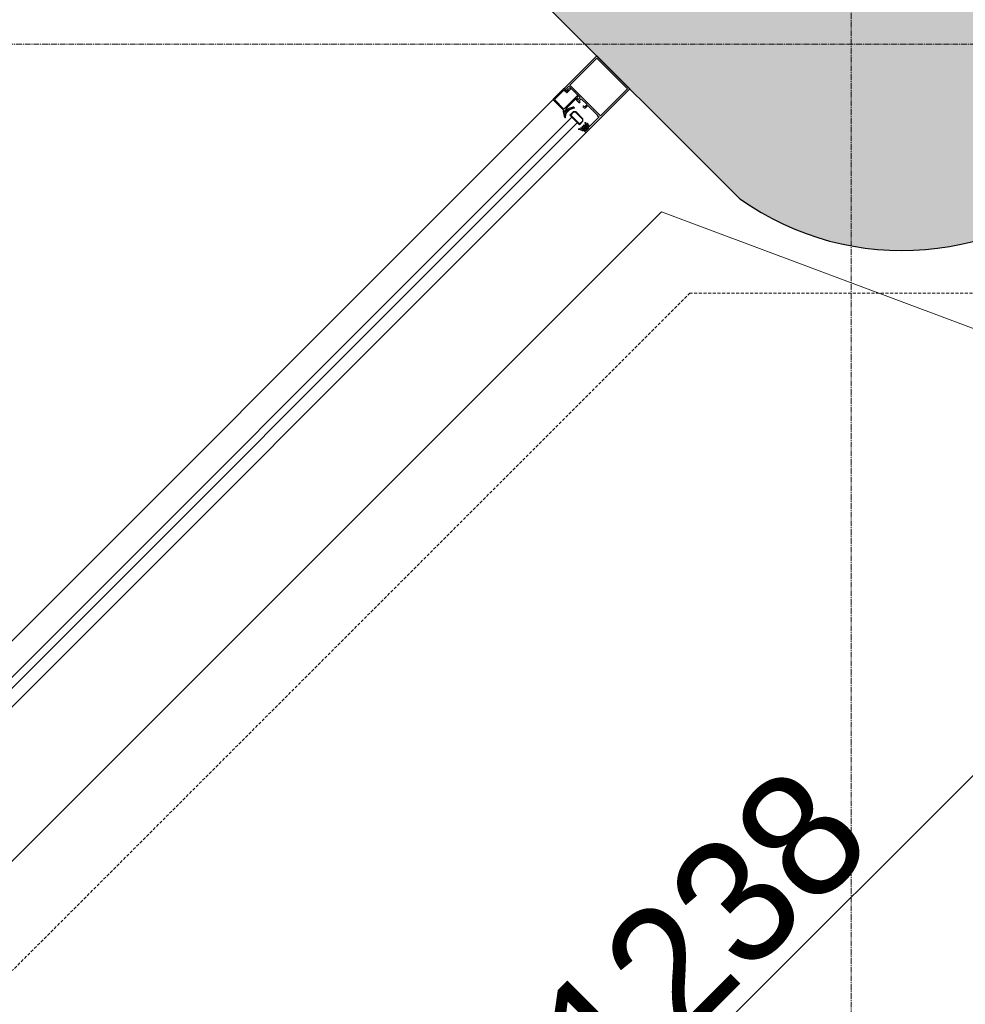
# Model space of a CAD drawing. Header units: feet. Extents: x 1537802 to 2072561, y 4461723 to 4732600.
# Tile 60 of 113: x 1854868 to 1856084, y 4636945 to 4638211. Entities that reach past the tile are written whole.
import ezdxf

# ---------------------------------------------------------------- set-up
doc = ezdxf.new("R2010")
doc.units = ezdxf.units.FT
doc.header["$MEASUREMENT"] = 0
doc.header["$PDMODE"] = 98
doc.header["$PDSIZE"] = 0.3
doc.linetypes.add('CENTER2', pattern=[1.125, 0.75, -0.125, 0.125, -0.125])
doc.linetypes.add('HIDDEN-2-1', pattern=[3, 2, -1])
doc.layers.add('CAM', color=154, linetype='Continuous')
doc.layers.add('ZOMEBI', color=20, linetype='Continuous')
doc.layers.add('gor', color=251, linetype='Continuous', lineweight=5)
doc.dimstyles.new('ZO M100 Ark', dxfattribs={"dimscale": 8, "dimtxt": 8, "dimasz": 3, "dimexe": 0.5, "dimexo": 0, "dimgap": 2, "dimtad": 1, "dimtoh": 1, "dimdec": 0, "dimlfac": 10, "dimzin": 9, "dimtxsty": 'Standard', "dimblk": 'OBLIQUE', "dimcen": 2.5085, "dimdle": 0.5, "dimclrd": 20, "dimclre": 20, "dimclrt": 20, "dimadec": 0, "dimazin": 0, "dimtfac": 1, "dimtdec": 0, "dimtofl": 0, "dimtmove": 0, "dimatfit": 3, "dimfxl": 1, "dimarcsym": 0})

# ---------------------------------------------------------------- blocks, each defined once
blk = doc.blocks.new('_Dot')
at = {"color": 0, "linetype": 'ByBlock', "lineweight": -2}
blk.add_line((-0.5, 0), (-1, 0), dxfattribs=at)
at = {"color": 0, "linetype": 'ByBlock', "lineweight": 40, "const_width": 0.5}
blk.add_lwpolyline([(-0.25, 0, 1), (0.25, 0, 1)], format="xyb", close=True, dxfattribs=at)
blk = doc.blocks.new('*D5584')
at = {"layer": 'Defpoints', "color": 0, "lineweight": 30, "transparency": 16777216}
for p in [(1856133.1, 4637524.2), (1856255.6, 4637401.7), (1855257.8, 4636648.9)]:
    blk.add_point(p, dxfattribs=at)
at = {"layer": 'ZOMEBI', "color": 5, "lineweight": -2, "transparency": 16777216}
for p, q in [((1856133.1, 4637524.2), (1856269.7, 4637387.6)), ((1855414.2, 4636560.4), (1856221.7, 4637367.8)), ((1855257.8, 4636648.9), (1855394.4, 4636512.3))]:
    blk.add_line(p, q, dxfattribs=at)
at = {"layer": 'ZOMEBI', "color": 5, "lineweight": -2, "transparency": 16777216, "xscale": 48, "yscale": 48, "zscale": 48}
for p, rotation in [((1856255.6, 4637401.7), 44.99999999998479), ((1855380.3, 4636526.4), 224.9999999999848)]:
    blk.add_blockref('_Dot', p, dxfattribs=dict(at, rotation=rotation))
at = {"layer": 'ZOMEBI', "color": 5, "lineweight": 5, "transparency": 16777216, "insert": (1855746.4, 4637035.6), "char_height": 160, "attachment_point": 5, "rotation": 45}
blk.add_mtext('1238', dxfattribs=at)
blk = doc.blocks.new('*D5588')
at = {"layer": 'Defpoints', "color": 0, "lineweight": 30, "transparency": 16777216}
for p in [(1858859.8, 4640100.6), (1859086.7, 4639873.7), (1855329, 4636577.7)]:
    blk.add_point(p, dxfattribs=at)
at = {"layer": 'ZOMEBI', "color": 5, "lineweight": -2, "transparency": 16777216}
for p, q in [((1858859.8, 4640100.6), (1859100.8, 4639859.6)), ((1855593.8, 4636380.8), (1859052.7, 4639839.8)), ((1855329, 4636577.7), (1855574, 4636332.7))]:
    blk.add_line(p, q, dxfattribs=at)
at = {"layer": 'ZOMEBI', "color": 5, "lineweight": -2, "transparency": 16777216, "xscale": 48, "yscale": 48, "zscale": 48}
for p, rotation in [((1859086.7, 4639873.7), 44.99999999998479), ((1855559.8, 4636346.9), 224.9999999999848)]:
    blk.add_blockref('_Dot', p, dxfattribs=dict(at, rotation=rotation))
at = {"layer": 'ZOMEBI', "color": 5, "lineweight": 5, "transparency": 16777216, "insert": (1857251.7, 4638181.9), "char_height": 160, "attachment_point": 5, "rotation": 45}
blk.add_mtext('4988', dxfattribs=at)

msp = doc.modelspace()

# ---------------------------------------------------------------- hatches: boundary and pattern name
at = {"lineweight": 0}
h = msp.add_hatch(dxfattribs=at)
h.set_pattern_fill('AR-CONC', color=256, scale=30)
h.set_pattern_definition([(50, (1722928.16, 4665858.79), (215.17805, -18.82564), [22.5, -247.5]), (355, (1722928.16, 4665858.79), (-41.6254, 225.65764), [18, -198]), (100.45144, (1722946.1, 4665857.22), (173.55265, 206.832), [19.12206, -210.34263]), (46.1842, (1722928.16, 4665918.8), (320.1724, -49.6558), [33.75, -371.25]), (96.63564, (1722954.84, 4665914.65), (280.3986, 292.2356), [28.6831, -315.5141]), (351.18416, (1722928.16, 4665918.8), (280.3986, 292.2356), [27, -297]), (21, (1722958.16, 4665903.79), (179.07212, -120.78567), [22.5, -247.5]), (326, (1722958.16, 4665903.79), (72.9946, 217.545), [18, -198]), (71.45144, (1722973.08, 4665893.72), (252.0667, 96.75935), [19.12206, -210.34263]), (37.5, (1722928.16, 4665858.79), (3.647957, 99.868156), [0, -195.6, 0, -201, 0, -198.75]), (7.5, (1722928.16, 4665858.79), (78.92086, 118.323514), [0, -114.6, 0, -191.1, 0, -75.75]), (327.5, (1722861.26, 4665858.79), (160.14673, -6.76646), [0, -75, 0, -234, 0, -310.5]), (317.5, (1722831.26, 4665858.79), (174.95585, 30.0315), [0, -97.5, 0, -155.4, 0, -220.5])])
edge = h.paths.add_edge_path()
edge.add_line((1843572.7, 4647234.4), (1843429.6, 4647234.4))
edge.add_line((1843429.6, 4647234.4), (1843429.6, 4647124.1))
edge.add_line((1843429.6, 4647124.1), (1843339.6, 4647355.3))
edge.add_line((1843339.6, 4647355.3), (1843339.6, 4647234.4))
edge.add_line((1843339.6, 4647234.4), (1843172.7, 4647234.4))
edge.add_line((1843172.7, 4647234.4), (1843172.7, 4644409.8))
edge.add_line((1843172.7, 4644409.8), (1842286.9, 4644409.8))
edge.add_arc((1842286.9, 4644309.8), 100, 90, 180)
edge.add_line((1842186.9, 4644309.8), (1842186.9, 4638079.8))
edge.add_arc((1842286.9, 4638079.8), 100, 180, 270)
edge.add_line((1842286.9, 4637979.8), (1843366.9, 4637979.8))
edge.add_line((1843366.9, 4637979.8), (1843366.9, 4638059.8))
edge.add_line((1843366.9, 4638059.8), (1843356.9, 4638059.8))
edge.add_line((1843356.9, 4638059.8), (1843356.9, 4638459.8))
edge.add_line((1843356.9, 4638459.8), (1842536.9, 4638459.8))
edge.add_line((1842536.9, 4638459.8), (1842536.9, 4644059.8))
edge.add_line((1842536.9, 4644059.8), (1849460.5, 4644059.8))
edge.add_line((1849460.5, 4644059.8), (1849695.8, 4643824.5))
edge.add_line((1849695.8, 4643824.5), (1849978.7, 4644107.3))
edge.add_line((1849978.7, 4644107.3), (1849879.7, 4644206.3))
edge.add_line((1849879.7, 4644206.3), (1850933.3, 4645259.9))
edge.add_line((1850933.3, 4645259.9), (1851095.9, 4645097.3))
edge.add_line((1851095.9, 4645097.3), (1851166.6, 4645168))
edge.add_line((1851166.6, 4645168), (1851004, 4645330.6))
edge.add_line((1851004, 4645330.6), (1851159.6, 4645486.2))
edge.add_line((1851159.6, 4645486.2), (1850982.8, 4645663))
edge.add_line((1850982.8, 4645663), (1849568.6, 4644248.7))
edge.add_line((1849568.6, 4644248.7), (1849334.9, 4644482.4))
edge.add_line((1849334.9, 4644482.4), (1849334.9, 4646575.1))
edge.add_line((1849334.9, 4646575.1), (1851894.9, 4646575.1))
edge.add_line((1851894.9, 4646575.1), (1851583.8, 4646264))
edge.add_line((1851583.8, 4646264), (1851760.6, 4646087.2))
edge.add_line((1851760.6, 4646087.2), (1851993.9, 4646320.6))
edge.add_line((1851993.9, 4646320.6), (1852842.5, 4645472))
edge.add_line((1852842.5, 4645472), (1851852.5, 4644482.1))
edge.add_line((1851852.5, 4644482.1), (1851824.2, 4644510.4))
edge.add_line((1851824.2, 4644510.4), (1851753.5, 4644439.7))
edge.add_line((1851753.5, 4644439.7), (1851852.5, 4644340.7))
edge.add_line((1851852.5, 4644340.7), (1852913.2, 4645401.3))
edge.add_line((1852913.2, 4645401.3), (1855699.2, 4642615.3))
edge.add_line((1855699.2, 4642615.3), (1854638.5, 4641554.7))
edge.add_line((1854638.5, 4641554.7), (1854709.2, 4641484))
edge.add_line((1854709.2, 4641484), (1855769.9, 4642544.6))
edge.add_line((1855769.9, 4642544.6), (1856236.6, 4642077.9))
edge.add_line((1856236.6, 4642077.9), (1856519.4, 4642360.8))
edge.add_line((1856519.4, 4642360.8), (1857375, 4643216.4))
edge.add_line((1857375, 4643216.4), (1858207.4, 4643216.4))
edge.add_line((1858207.4, 4643216.4), (1858207.4, 4641264.8))
edge.add_line((1858207.4, 4641264.8), (1857615.4, 4641264.8))
edge.add_line((1857615.4, 4641264.8), (1857059.6, 4641820.6))
edge.add_line((1857059.6, 4641820.6), (1856776.8, 4641537.8))
edge.add_line((1856776.8, 4641537.8), (1857802.1, 4640512.5))
edge.add_line((1857802.1, 4640512.5), (1857448.5, 4640158.9))
edge.add_line((1857448.5, 4640158.9), (1857547.5, 4640059.9))
edge.add_line((1857547.5, 4640059.9), (1857589.9, 4640017.5))
edge.add_line((1857589.9, 4640017.5), (1857731.3, 4639876.1))
edge.add_line((1857731.3, 4639876.1), (1858407.4, 4640553))
edge.add_line((1858407.4, 4640553), (1858407.4, 4643607.7))
edge.add_line((1858407.4, 4643607.7), (1858207.4, 4643607.7))
edge.add_line((1858207.4, 4643607.7), (1858207.4, 4643366.4))
edge.add_line((1858207.4, 4643366.4), (1857312.9, 4643366.4))
edge.add_line((1857312.9, 4643366.4), (1856413.4, 4642466.8))
edge.add_line((1856413.4, 4642466.8), (1855746, 4643134.2))
edge.add_line((1855746, 4643134.2), (1857069.5, 4644457.7))
edge.add_line((1857069.5, 4644457.7), (1858207.4, 4644457.7))
edge.add_line((1858207.4, 4644457.7), (1858207.4, 4644407.7))
edge.add_line((1858207.4, 4644407.7), (1858407.4, 4644407.7))
edge.add_line((1858407.4, 4644407.7), (1858407.4, 4644807.7))
edge.add_line((1858407.4, 4644807.7), (1858207.4, 4644807.7))
edge.add_line((1858207.4, 4644807.7), (1858207.4, 4644587.7))
edge.add_line((1858207.4, 4644587.7), (1856991.1, 4644587.7))
edge.add_line((1856991.1, 4644587.7), (1855641.8, 4643238.4))
edge.add_line((1855641.8, 4643238.4), (1852702.5, 4646177.7))
edge.add_line((1852702.5, 4646177.7), (1853262.5, 4646177.7))
edge.add_line((1853262.5, 4646177.7), (1853262.5, 4646337.7))
edge.add_line((1853262.5, 4646337.7), (1854957.4, 4646337.7))
edge.add_line((1854957.4, 4646337.7), (1854957.4, 4646737.7))
edge.add_line((1854957.4, 4646737.7), (1849334.9, 4646737.7))
edge.add_line((1849334.9, 4646737.7), (1849334.9, 4647234.4))
edge.add_line((1849334.9, 4647234.4), (1849191.8, 4647234.4))
edge.add_line((1849191.8, 4647234.4), (1849191.8, 4647124.1))
edge.add_line((1849191.8, 4647124.1), (1849101.8, 4647355.3))
edge.add_line((1849101.8, 4647355.3), (1849101.8, 4647234.4))
edge.add_line((1849101.8, 4647234.4), (1848934.9, 4647234.4))
edge.add_line((1848934.9, 4647234.4), (1848934.9, 4644409.8))
edge.add_line((1848934.9, 4644409.8), (1843572.7, 4644409.8))
edge.add_line((1843572.7, 4644409.8), (1843572.7, 4647234.4))
h.paths.add_polyline_path([(1858407.4, 4645607.7), (1858407.4, 4646737.7), (1856887.4, 4646737.7), (1856887.4, 4646337.7), (1858007.4, 4646337.7), (1858007.4, 4646137.7), (1858207.4, 4646137.7), (1858207.4, 4645607.7)], flags=17)
h.paths.add_polyline_path([(1852296.9, 4637959.8), (1852296.9, 4638459.8), (1852836.9, 4638459.8), (1853190.5, 4638106.3), (1852933.6, 4637849.4), (1852922.2, 4637860.8), (1852809, 4637747.7), (1852596.9, 4637959.8)])
h.paths.add_polyline_path([(1853231.4, 4640288.9), (1853556.7, 4640614.2), (1853768.8, 4640402.1), (1853443.5, 4640076.8)], flags=17)
h.paths.add_polyline_path([(1847656.9, 4638459.8), (1847656.9, 4638059.8), (1847626.9, 4638059.8), (1847626.9, 4637979.8), (1848116.9, 4637979.8), (1848116.9, 4638459.8)], flags=17)
edge = h.paths.add_edge_path()
edge.add_line((1855532.2, 4638242.6), (1855793.9, 4637981))
edge.add_arc((1856002.5, 4638274.5), 360, 234.5931, 395.4069)
edge.add_line((1856295.9, 4638483.1), (1856034.3, 4638744.7))
edge.add_line((1856034.3, 4638744.7), (1855532.2, 4638242.6))
edge = h.paths.add_edge_path()
edge.add_line((1861544.2, 4648041.9), (1859684.4, 4648041.9))
edge.add_line((1859684.4, 4648041.9), (1859684.4, 4640891.9))
edge.add_line((1859684.4, 4640891.9), (1859484.2, 4640828.5))
edge.add_arc((1860008.6, 4640924.4), 533.1, 190.365, 267.3798)
edge.add_line((1859984.2, 4640391.9), (1860084.2, 4640391.9))
edge.add_line((1860084.2, 4640391.9), (1860084.2, 4640941.9))
edge.add_line((1860084.2, 4640941.9), (1859984.2, 4640941.9))
edge.add_line((1859984.2, 4640941.9), (1859984.2, 4643341.9))
edge.add_line((1859984.2, 4643341.9), (1862564.2, 4643341.9))
edge.add_line((1862564.2, 4643341.9), (1862564.2, 4643441.9))
edge.add_line((1862564.2, 4643441.9), (1859984.2, 4643441.9))
edge.add_line((1859984.2, 4643441.9), (1859984.2, 4645371.9))
edge.add_line((1859984.2, 4645371.9), (1863274.2, 4645371.9))
edge.add_line((1863274.2, 4645371.9), (1863274.2, 4645471.9))
edge.add_line((1863274.2, 4645471.9), (1859984.2, 4645471.9))
edge.add_line((1859984.2, 4645471.9), (1859984.2, 4647571.9))
edge.add_line((1859984.2, 4647571.9), (1860144.2, 4647571.9))
edge.add_line((1860144.2, 4647571.9), (1860144.2, 4647741.9))
edge.add_line((1860144.2, 4647741.9), (1861544.2, 4647741.9))
edge.add_line((1861544.2, 4647741.9), (1861544.2, 4648041.9))
h.paths.add_polyline_path([(1862044.2, 4648041.9), (1862044.2, 4647741.9), (1864084.2, 4647741.9), (1864084.2, 4647541.9), (1864194.2, 4647541.9), (1864194.2, 4645471.9), (1864074.2, 4645471.9), (1864074.2, 4645371.9), (1864194.2, 4645371.9), (1864194.2, 4640891.9), (1864084.2, 4640891.9), (1864084.2, 4640391.9), (1864644.2, 4640391.9), (1864644.2, 4640891.9), (1864534.2, 4640891.9), (1864534.2, 4647531.9), (1864654.2, 4647531.9), (1864654.2, 4647741.9), (1868614.2, 4647741.9), (1868614.2, 4647541.9), (1868734.2, 4647541.9), (1868734.2, 4640891.9), (1868614.2, 4640891.9), (1868614.2, 4640391.9), (1869134.2, 4640391.9), (1869134.2, 4640891.9), (1869034.2, 4640891.9), (1869034.2, 4647521.9), (1869114.2, 4647521.9), (1869114.2, 4647741.9), (1869614.2, 4647741.9), (1869614.2, 4647891.9), (1869589.2, 4647891.9), (1869589.2, 4648041.9), (1869489.2, 4648041.9), (1869489.2, 4648571.9), (1869089.2, 4648571.9), (1869089.2, 4648041.9)])
h.paths.add_polyline_path([(1871929.2, 4648041.9), (1871929.2, 4652371.9), (1869089.2, 4652371.9), (1869089.2, 4649431.9), (1869289.2, 4649431.9), (1869289.2, 4651971.9), (1869489.2, 4651971.9), (1869489.2, 4652171.9), (1871529.2, 4652171.9), (1871529.2, 4651971.9), (1871729.2, 4651971.9), (1871729.2, 4648041.9), (1870389.2, 4648041.9), (1870389.2, 4647891.9), (1870364.2, 4647891.9), (1870364.2, 4647741.9), (1873134.2, 4647741.9), (1873134.2, 4647541.9), (1873244.2, 4647541.9), (1873244.2, 4640891.9), (1873134.2, 4640891.9), (1873134.2, 4640391.9), (1873624.2, 4640391.9), (1873624.2, 4640891.9), (1873524.2, 4640891.9), (1873524.2, 4647541.9), (1873614.2, 4647541.9), (1873614.2, 4647741.9), (1877584.2, 4647741.9), (1877584.2, 4647541.9), (1877674.2, 4647541.9), (1877674.2, 4640891.9), (1877574.2, 4640891.9), (1877574.2, 4640391.9), (1878104.2, 4640391.9), (1878104.2, 4641001.9), (1877984.2, 4641001.9), (1877984.2, 4643401.9), (1880454.2, 4643401.9), (1880454.2, 4644211.9), (1880354.2, 4644211.9), (1880354.2, 4643501.9), (1877984.2, 4643501.9), (1877984.2, 4645587.3), (1878814.2, 4645587.3), (1878814.2, 4645687.3), (1877984.2, 4645687.3), (1877984.2, 4647541.9), (1878104.2, 4647541.9), (1878104.2, 4647741.9), (1879784.2, 4647741.9), (1879784.2, 4645687.3), (1879684.2, 4645687.3), (1879684.2, 4645587.3), (1879954.2, 4645587.3), (1879954.2, 4645687.3), (1879884.2, 4645687.3), (1879884.2, 4647741.9), (1880684.2, 4647741.9), (1880684.2, 4647541.9), (1881024.2, 4647541.9), (1882162.8, 4645687.3), (1880824.2, 4645687.3), (1880824.2, 4645587.3), (1882224.2, 4645587.3), (1884984.2, 4641091.9), (1884984.2, 4640891.9), (1884044.2, 4640891.9), (1884044.2, 4640391.9), (1885744.2, 4640391.9), (1885744.2, 4640451.9), (1881084.3, 4648041.9)])
h.paths.add_polyline_path([(1883194.2, 4640391.9), (1883194.2, 4640731.9), (1882354.2, 4640731.9), (1882354.2, 4640391.9)], flags=17)
at = {"layer": 'gor', "lineweight": 9}
h = msp.add_hatch(dxfattribs=at)
h.set_pattern_fill('ANSI37', color=256, scale=0.545448, angle=495, style=0)
h.set_pattern_definition([(360, (1837383.332, 4627064.6675), (7e-16, 1.7317968), []), (90, (1837383.332, 4627064.6675), (-1.7317968, 7e-16), [])])
h.paths.add_polyline_path([(1855577.1, 4638096.1), (1855580.8, 4638097.4, 0.556642), (1855581, 4638098.3), (1855580.4, 4638099, 0.273399), (1855579.7, 4638099.2), (1855571.7, 4638096.8, 0.51413), (1855571.3, 4638095.8), (1855571.6, 4638095.4), (1855569, 4638092.7), (1855567.8, 4638093.8, 0.651549), (1855566.9, 4638093.3, 0.097661), (1855568.8, 4638085.2, 0.81914), (1855569.7, 4638085.4, -0.331465)])
h = msp.add_hatch(dxfattribs=at)
h.set_pattern_fill('ANSI37', color=256, scale=0.545448, angle=495, style=0)
h.set_pattern_definition([(180, (1838272.5994, 4623420.1307), (-2e-16, -1.7317968), []), (270, (1838272.5994, 4623420.1307), (1.7317968, -2e-16), [])])
edge = h.paths.add_edge_path()
edge.add_line((1855591.3, 4638073.6), (1855592.7, 4638073.4))
edge.add_arc((1855592.7, 4638073.1), 0.218, -45, 80, ccw=False)
edge.add_line((1855592.8, 4638073), (1855592.2, 4638072.3))
edge.add_line((1855592.2, 4638072.3), (1855589.7, 4638072.5))
edge.add_arc((1855589.7, 4638072.3), 0.273, 85, 260)
edge.add_line((1855589.7, 4638072), (1855591.1, 4638071.7))
edge.add_arc((1855591.1, 4638071.5), 0.218, -45, 80, ccw=False)
edge.add_line((1855591.2, 4638071.4), (1855591, 4638071.1))
edge.add_arc((1855589.8, 4638072.3), 1.64, 260, 315, ccw=False)
edge.add_line((1855589.5, 4638070.7), (1855587.2, 4638071.1))
edge.add_arc((1855587.1, 4638070.7), 0.436, 80, 250)
edge.add_line((1855586.9, 4638070.2), (1855589.2, 4638069.5))
edge.add_arc((1855583.6, 4638053.7), 16.8, 60.9704, 70.5714, ccw=False)
edge.add_arc((1855592, 4638068.8), 0.436, 240.9704, 315)
edge.add_line((1855592.3, 4638068.5), (1855592.6, 4638068.8))
edge.add_line((1855592.6, 4638068.8), (1855591.9, 4638069.6))
edge.add_line((1855591.9, 4638069.6), (1855593.6, 4638071.3))
edge.add_arc((1855594, 4638070.9), 0.545, 45, 135.1318, ccw=False)
edge.add_line((1855594.4, 4638071.3), (1855594.8, 4638070.9))
edge.add_line((1855594.8, 4638070.9), (1855594.3, 4638070.4))
edge.add_arc((1855594.4, 4638070.3), 0.109, 135, 236.9061)
edge.add_arc((1855595.2, 4638071.4), 1.51, 233.4244, 316.4637)
edge.add_line((1855596.3, 4638070.4), (1855596.9, 4638070.9))
edge.add_line((1855596.9, 4638070.9), (1855597.6, 4638071.7))
edge.add_arc((1855596.6, 4638072.8), 1.53, 313.7538, 395.6709)
edge.add_arc((1855597.7, 4638073.7), 0.109, 32.2335, 135)
edge.add_line((1855597.7, 4638073.7), (1855597.1, 4638073.2))
edge.add_line((1855597.1, 4638073.2), (1855596.7, 4638073.6))
edge.add_arc((1855597.1, 4638074), 0.545, 135, 225, ccw=False)
edge.add_line((1855596.7, 4638074.4), (1855599, 4638076.7))
edge.add_arc((1855598.9, 4638076.9), 0.218, 315, 405)
edge.add_line((1855599, 4638077.1), (1855597.8, 4638078.3))
edge.add_arc((1855597.7, 4638078.1), 0.218, 45, 145.3903)
edge.add_arc((1855600.5, 4638076.2), 3.7, 145.3903, 173.3351)
edge.add_arc((1855596.3, 4638076.6), 0.545, 280, 353.3351, ccw=False)
edge.add_line((1855596.4, 4638076.1), (1855596.4, 4638076.1))
edge.add_arc((1855596.3, 4638076.3), 0.218, 190, 280, ccw=False)
edge.add_line((1855596.1, 4638076.3), (1855595.7, 4638078.9))
edge.add_arc((1855595.2, 4638078.8), 0.436, 20, 190)
edge.add_line((1855594.8, 4638078.7), (1855595.3, 4638075.8))
edge.add_arc((1855595.1, 4638075.8), 0.218, -95, 10, ccw=False)
edge.add_line((1855595.1, 4638075.6), (1855593, 4638075.8))
edge.add_arc((1855592.9, 4638075.5), 0.273, 85, 260)
edge.add_line((1855592.9, 4638075.2), (1855594.3, 4638075))
edge.add_arc((1855594.3, 4638074.8), 0.218, -45, 80, ccw=False)
edge.add_line((1855594.4, 4638074.6), (1855593.8, 4638073.9))
edge.add_line((1855593.8, 4638073.9), (1855591.4, 4638074.2))
edge.add_arc((1855591.3, 4638073.9), 0.273, 85, 260)
edge = h.paths.add_edge_path(flags=16)
edge.add_arc((1855596.5, 4638072.2), 0.327, -43.2055, 45, ccw=False)
edge.add_arc((1855580.7, 4638087.3), 22.1, 313.7015, 316.2985, ccw=False)
edge.add_arc((1855595.8, 4638071.5), 0.327, 225, 313.2055, ccw=False)
edge.add_line((1855595.5, 4638071.3), (1855594.7, 4638072.2))
edge.add_arc((1855594.9, 4638072.4), 0.327, 135, 225, ccw=False)
edge.add_line((1855594.7, 4638072.6), (1855595.4, 4638073.3))
edge.add_arc((1855595.6, 4638073.1), 0.327, 45, 135, ccw=False)
edge.add_line((1855595.8, 4638073.3), (1855596.7, 4638072.5))

# ---------------------------------------------------------------- linework, layer by layer
at = {"color": 204, "linetype": 'CENTER2', "lineweight": 9, "ltscale": 10, "elevation": -26089.3}
for points in [[(1855936.9, 4652541.2), (1855936.9, 4620378.4)], [(1836345.8, 4638179.8), (1886108, 4638179.8)]]:
    msp.add_lwpolyline(points, dxfattribs=at)
at = {"color": 1, "linetype": 'HIDDEN-2-1', "lineweight": 9, "ltscale": 2, "elevation": -26089.3}
msp.add_lwpolyline([(1885744.2, 4640391.9), (1885744.2, 4640353), (1858349.9, 4640353), (1856417.1, 4638418.7), (1856417.1, 4637859.8), (1855729.8, 4637859.8), (1854859.1, 4636989.1), (1853426.2, 4636989.1), (1852555.5, 4637859.8), (1842066.9, 4637859.8), (1842066.9, 4644409.8), (1842286.9, 4644409.8)], dxfattribs=at)
at = {"linetype": 'ByBlock', "lineweight": 9, "ltscale": 0.5, "elevation": -26089.3}
msp.add_lwpolyline([(1857731.3, 4639876.1), (1857745.5, 4639861.9), (1856387.2, 4638503.7), (1856496.2, 4638151.3), (1856123.7, 4637803), (1855693, 4637964.4), (1854817.6, 4637089.1), (1853467.6, 4637089.1), (1852809, 4637747.7)], dxfattribs=at)
at = {"lineweight": 30, "elevation": -26089.3}
msp.add_lwpolyline([(1855532.2, 4638242.6), (1855793.9, 4637981, 0.845168), (1856295.9, 4638483.1), (1856034.3, 4638744.7)], format="xyb", close=True, dxfattribs=at)
at = {"linetype": 'ByBlock', "lineweight": 9, "ltscale": 0.5, "elevation": -26089.3}
for points in [[(1855652.5, 4638122.4), (1855610, 4638164.9), (1854694.2, 4637249.1), (1854736.6, 4637206.6)], [(1855585.2, 4638078.9), (1854780.2, 4637273.9), (1854773.1, 4637280.9), (1855578.1, 4638085.9)]]:
    msp.add_lwpolyline(points, close=True, dxfattribs=at)
at = {"lineweight": 9, "elevation": -26089.3}
msp.add_lwpolyline([(1855652.5, 4638122.4), (1855596.2, 4638066.2, -0.414214), (1855595.9, 4638066.2), (1855592.6, 4638069.5, -0.414216), (1855592.6, 4638070.3), (1855593.4, 4638071.1, -0.341994), (1855594.6, 4638071.2, -0.490316), (1855594.6, 4638071.1), (1855593.8, 4638070.3), (1855595.8, 4638068.3), (1855599.7, 4638072.2), (1855597.7, 4638074.2), (1855597.1, 4638073.6, -0.490316), (1855596.9, 4638073.6, -0.341994), (1855597.1, 4638074.8), (1855598, 4638075.7), (1855598.5, 4638075.2), (1855599.2, 4638076), (1855600, 4638075.2), (1855599.2, 4638074.5), (1855600.3, 4638073.4), (1855613.2, 4638086.3), (1855612.1, 4638087.4), (1855611.3, 4638086.6), (1855610.6, 4638087.4), (1855611.3, 4638088.1), (1855605.3, 4638094.1), (1855605.3, 4638094.9), (1855604.6, 4638094.9), (1855598.5, 4638100.9), (1855595.3, 4638097.7, -0.414214), (1855593.8, 4638097.7), (1855592.6, 4638098.8, -0.414214), (1855592.6, 4638099.9), (1855593.1, 4638100.5), (1855594.5, 4638099.1), (1855597.5, 4638102), (1855590.1, 4638109.4), (1855587.1, 4638106.5), (1855588.5, 4638105.1), (1855588, 4638104.6, -0.414214), (1855586.9, 4638104.6), (1855585.9, 4638105.6), (1855583.3, 4638108.1, -0.414214), (1855583.3, 4638109.6), (1855583.9, 4638110.2), (1855585.8, 4638108.3), (1855588.5, 4638111), (1855581.6, 4638117.9), (1855581.6, 4638118.7), (1855580.8, 4638118.7), (1855573.9, 4638125.6), (1855571.2, 4638122.9), (1855573.1, 4638121), (1855572.5, 4638120.4, -0.414214), (1855571, 4638120.4), (1855568.3, 4638123.1), (1855610, 4638164.9), (1855652.5, 4638122.4)], format="xyb", dxfattribs=at)
msp.add_lwpolyline([(1855610, 4638161.8), (1855575.4, 4638127.2), (1855614.7, 4638087.8), (1855649.4, 4638122.4), (1855610, 4638161.8)], dxfattribs=at)
msp.add_lwpolyline([(1855571, 4638119.3, 0.414214), (1855571.7, 4638119.3), (1855573.5, 4638121.1), (1855573.3, 4638122, -0.414205), (1855573.5, 4638122.4), (1855575.3, 4638122.9, -0.772881), (1855576, 4638121.8), (1855571.7, 4638117.5, -0.414231), (1855571, 4638117.5), (1855567.7, 4638120.7), (1855555.5, 4638108.5), (1855567.7, 4638096.2), (1855584.9, 4638113.4, -0.414214), (1855585.4, 4638113.4), (1855585.6, 4638113.1, -0.256041), (1855585.7, 4638112.8), (1855585.1, 4638110.1, -0.538245), (1855584.8, 4638110), (1855584.1, 4638110.7), (1855579.2, 4638105.8), (1855579.2, 4638105.3), (1855578.7, 4638105.3), (1855574, 4638100.6), (1855574, 4638100.2), (1855573.6, 4638100.2), (1855570.2, 4638096.8), (1855570.3, 4638096.7, -0.371334), (1855570.3, 4638096), (1855569.3, 4638094.6), (1855568.6, 4638094, -0.413739), (1855568.2, 4638094), (1855554, 4638108.1, -0.414214), (1855554, 4638108.9), (1855567.7, 4638122.6, -0.414214), (1855568.5, 4638122.6), (1855568.7, 4638122.4, -0.414214), (1855568.7, 4638121.6), (1855568.7, 4638121.6)], format="xyb", close=True, dxfattribs=at)
at = {"layer": 'CAM', "lineweight": 9, "elevation": -26089.3}
for points in [[(1855575.5, 4638088.6), (1855587.8, 4638076.2), (1855592.2, 4638080.6), (1855592.2, 4638083.7), (1855583, 4638093), (1855579.9, 4638093)], [(1855576.6, 4638088.6), (1855580.2, 4638092.2), (1855582.7, 4638092.2), (1855591.5, 4638083.4), (1855591.5, 4638080.9), (1855587.8, 4638077.3)]]:
    msp.add_lwpolyline(points, close=True, dxfattribs=at)
at = {"layer": 'gor', "lineweight": 9, "elevation": -26089.3}
for points in [[(1855579.7, 4638099.2), (1855571.7, 4638096.8, 0.51413), (1855571.3, 4638095.8), (1855571.6, 4638095.4), (1855569, 4638092.7), (1855567.8, 4638093.8, 0.651549), (1855566.9, 4638093.3, 0.097661), (1855568.8, 4638085.2, 0.81914), (1855569.7, 4638085.4, -0.331465), (1855577.1, 4638096.1), (1855580.8, 4638097.4, 0.556642), (1855581, 4638098.3), (1855580.4, 4638099, 0.273399)], [(1855591.3, 4638073.6), (1855592.7, 4638073.4, -0.606815), (1855592.8, 4638073), (1855592.2, 4638072.3), (1855589.7, 4638072.5, 0.957292), (1855589.7, 4638072), (1855591.1, 4638071.7, -0.606815), (1855591.2, 4638071.4), (1855591, 4638071.1, -0.244698), (1855589.5, 4638070.7), (1855587.2, 4638071.1, 0.916331), (1855586.9, 4638070.2), (1855589.2, 4638069.5, -0.041917), (1855591.8, 4638068.4, 0.334739), (1855592.3, 4638068.5), (1855592.6, 4638068.8), (1855591.9, 4638069.6), (1855593.6, 4638071.3, -0.414887), (1855594.4, 4638071.3), (1855594.8, 4638070.9), (1855594.3, 4638070.4, 0.476473), (1855594.3, 4638070.2, 0.379062), (1855596.3, 4638070.4), (1855596.9, 4638070.9), (1855597.6, 4638071.7, 0.373473), (1855597.8, 4638073.7, 0.481087), (1855597.7, 4638073.7), (1855597.1, 4638073.2), (1855596.7, 4638073.6, -0.414214), (1855596.7, 4638074.4), (1855599, 4638076.7, 0.414214), (1855599, 4638077.1), (1855597.8, 4638078.3, 0.468383), (1855597.5, 4638078.3, 0.12254), (1855596.9, 4638076.6, -0.331373), (1855596.4, 4638076.1), (1855596.4, 4638076.1, -0.414214), (1855596.1, 4638076.3), (1855595.7, 4638078.9, 0.916331), (1855594.8, 4638078.7), (1855595.3, 4638075.8, -0.493145), (1855595.1, 4638075.6), (1855593, 4638075.8, 0.957292), (1855592.9, 4638075.2), (1855594.3, 4638075, -0.606815), (1855594.4, 4638074.6), (1855593.8, 4638073.9), (1855591.4, 4638074.2, 0.957292)], [(1855596.7, 4638072.5, -0.40507), (1855596.7, 4638072, -0.011332), (1855596, 4638071.3, -0.40507), (1855595.5, 4638071.3), (1855594.7, 4638072.2, -0.414214), (1855594.7, 4638072.6), (1855595.4, 4638073.3, -0.414214), (1855595.8, 4638073.3)]]:
    msp.add_lwpolyline(points, format="xyb", close=True, dxfattribs=at)

# ---------------------------------------------------------------- dimensions: what is measured, and where the dimension line sits
at = {"layer": 'ZOMEBI', "color": 3, "lineweight": 5}
for base, p1, p2, picture, middle in [((1859086.7, 4639873.7, -26089.3), (1855329, 4636577.7, -26089.3), (1858859.8, 4640100.6, -26089.3), '*D5588', (1857251.7, 4638181.9, -26089.3)), ((1856255.6, 4637401.7, -26089.3), (1855257.8, 4636648.9, -26089.3), (1856133.1, 4637524.2, -26089.3), '*D5584', (1855746.4, 4637035.6, -26089.3))]:
    dim = msp.add_linear_dim(base=base, p1=p1, p2=p2, angle=45, dimstyle='ZO M100 Ark', override={"dimscale": 40, "dimtxt": 4, "dimasz": 1.2, "dimgap": 0.5, "dimlfac": 1, "dimblk1": 'Dot', "dimblk2": 'Dot', "dimsah": 1, "dimclrd": 5, "dimclre": 5, "dimclrt": 5, "dimfxl": 0.18, "dimarcsym": 1}, dxfattribs=at)
    dim.commit()
    dim.dimension.update_dxf_attribs({"geometry": picture, "text_midpoint": middle})

doc.saveas('drawing.dxf')
